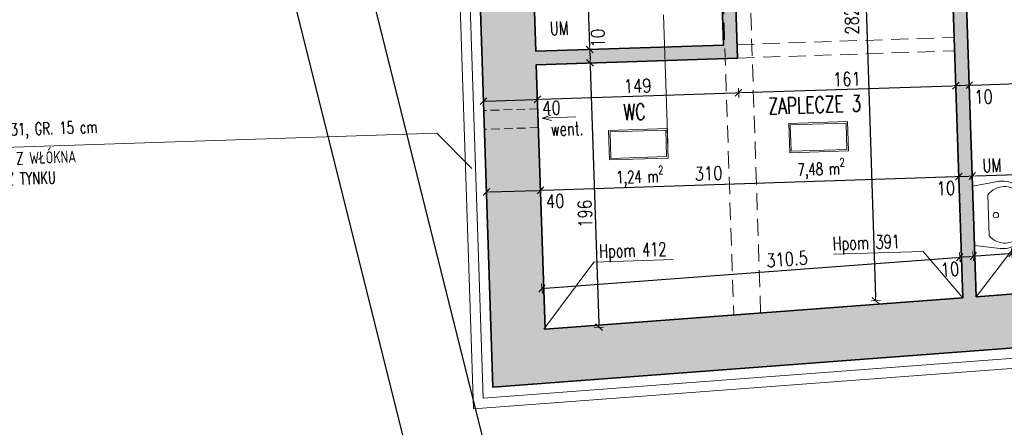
# Model space of a CAD drawing. Header units: millimetres. Extents: x 14400 to 93787, y -21104 to 39413.
# Tile 214 of 256: x 90319 to 91048, y -15545 to -15243. Entities that reach past the tile are written whole.
import ezdxf
from ezdxf.enums import TextEntityAlignment as Align

# ---------------------------------------------------------------- set-up
doc = ezdxf.new("R2010")
doc.units = ezdxf.units.MM
doc.linetypes.add('HIDDEN', pattern=[9.525, 6.35, -3.175])
for name, color, linetype, lineweight in [('!MODUS_ARMATURA', 6, 'Continuous', 9), ('!MODUS_HATCH', 4, 'Continuous', 5), ('!MODUS_HATCH_ŚCIANA', 254, 'Continuous', 9), ('__MODUS_ŚCIANY', 2, 'Continuous', 35), ('Cienka', 3, 'Continuous', 9), ('Opis', 8, 'Continuous', 13), ('Opis_pom', 9, 'Continuous', 18), ('Wentylacja', 5, 'Continuous', 13), ('Widok', 1, 'Continuous', 15), ('WYMIAROWANIE', 1, 'Continuous', 18)]:
    doc.layers.add(name, color=color, linetype=linetype, lineweight=lineweight)
doc.styles.add('ARCHETYP', font='romans.shx', dxfattribs={"height": 15})
doc.styles.add('ARIAL', font='tahoma.ttf')
doc.styles.add('TXT', font='simplex.shx', dxfattribs={"width": 0.8})
doc.linetypes.add('ZIGZAG', pattern='A,0.00254,-5.08,[131,ltypeshp.shx,S=5.08,R=0,X=-5.08,Y=0],-10.16,[131,ltypeshp.shx,S=5.08,R=180,X=5.08,Y=0],-5.08', length=20.32254)
doc.dimstyles.new('DIM50', dxfattribs={"dimscale": 5, "dimtxt": 2, "dimasz": 0.5, "dimexe": 0, "dimexo": 0, "dimgap": 0.5, "dimtad": 1, "dimdec": 4, "dimrnd": 0.5, "dimdsep": 46, "dimtxsty": 'TXT', "dimblk1": 'TICK1', "dimblk2": 'TICK1', "dimsah": 1, "dimcen": 0, "dimse1": 1, "dimse2": 1, "dimclrd": 1, "dimclre": 7, "dimclrt": 9, "dimadec": 0, "dimazin": 0, "dimtfac": 1, "dimtdec": 4, "dimtmove": 2, "dimatfit": 3, "dimldrblk": 'TICK1', "dimfxl": 1, "dimtolj": 1, "dimarcsym": 0})

# ---------------------------------------------------------------- blocks, each defined once
blk = doc.blocks.new('A$C578D6593')
for p, q in [((-26.36, 0), (-29.16, 18.76)), ((17.64, 0), (20.43, 18.76)), ((-19.63, 11), (10.9, 11)), ((-26.36, 0), (17.64, 0))]:
    blk.add_line(p, q)
blk.add_circle((-4.36, 16.5), 2)
for centre, radius, start, end in [((-7.68, 20), 22.03, 130.69553, 154.2825), ((-5.67, 17.67), 25.11, 109.6071, 130.69553), ((-5.67, 19.17), 21.11, 109.6071, 130.69553), ((-4.36, 14), 29, 90, 109.6071), ((-4.36, 15.5), 25, 90, 109.6071), ((-4.36, 14), 29, 70.3929, 90), ((-4.36, 15.5), 25, 70.3929, 90), ((-3.06, 19.17), 21.11, 49.30447, 70.3929), ((-3.06, 17.67), 25.11, 49.30447, 70.3929), ((-1.05, 20), 22.03, 25.7175, 49.30447), ((-10.79, 21.5), 18.58, 154.2825, 180), ((-10.79, 23), 14.58, 154.2825, 180), ((-7.68, 21.5), 18.03, 130.69553, 154.2825), ((-1.05, 21.5), 18.03, 25.7175, 49.30447), ((2.06, 23), 14.58, 0, 25.7175), ((2.06, 21.5), 18.58, 0, 25.7175), ((-10.79, 23), 14.58, 180, 205.7175), ((2.06, 23), 14.58, 334.2825, 0), ((-10.79, 21.5), 18.58, 180, 188.47944), ((-7.68, 24.5), 18.03, 205.7175, 228.4823), ((-1.05, 24.5), 18.03, 311.5177, 334.2825), ((2.06, 21.5), 18.58, 351.52056, 0)]:
    blk.add_arc(centre, radius, start, end)
blk = doc.blocks.new('TICK1')
at = {"color": 2}
blk.add_line((-1, -1), (1, 1), dxfattribs=at)
at = {"color": 0}
for p, q in [((0, 0), (-1, 0)), ((0, -1.4), (0, 1.4))]:
    blk.add_line(p, q, dxfattribs=at)
blk = doc.blocks.new('*D419')
at = {"layer": 'DEFPOINTS', "color": 0, "transparency": 16777216}
for p in [(28762.47, 756.34), (28762.47, 667.34), (28802.36, 667.34)]:
    blk.add_point(p, dxfattribs=at)
at = {"layer": 'WYMIAROWANIE', "color": 1, "lineweight": -2, "transparency": 16777216}
blk.add_line((28802.36, 753.84), (28802.36, 669.84), dxfattribs=at)
at = {"layer": 'WYMIAROWANIE', "color": 1, "linetype": 'ByBlock', "lineweight": -2, "transparency": 16777216, "xscale": 2.5, "yscale": 2.5, "zscale": 2.5}
for p, rotation in [((28802.36, 756.34), 90), ((28802.36, 667.34), 270)]:
    blk.add_blockref('TICK1', p, dxfattribs=dict(at, rotation=rotation))
at = {"layer": 'WYMIAROWANIE', "color": 9, "transparency": 16777216, "insert": (28794.86, 711.84), "char_height": 10, "attachment_point": 5, "rotation": 90, "style": 'TXT'}
blk.add_mtext('\\A1;89', dxfattribs=at)
blk = doc.blocks.new('*D418')
at = {"layer": 'DEFPOINTS', "color": 0, "transparency": 16777216}
for p in [(28762.47, 667.34), (28762.47, 657.34), (28802.36, 657.34)]:
    blk.add_point(p, dxfattribs=at)
at = {"layer": 'WYMIAROWANIE', "color": 1, "lineweight": -2, "transparency": 16777216}
blk.add_line((28802.36, 664.84), (28802.36, 659.84), dxfattribs=at)
at = {"layer": 'WYMIAROWANIE', "color": 1, "linetype": 'ByBlock', "lineweight": -2, "transparency": 16777216, "xscale": 2.5, "yscale": 2.5, "zscale": 2.5}
for p, rotation in [((28802.36, 667.34), 90), ((28802.36, 657.34), 270)]:
    blk.add_blockref('TICK1', p, dxfattribs=dict(at, rotation=rotation))
at = {"layer": 'WYMIAROWANIE', "color": 9, "transparency": 16777216, "insert": (28808.72, 675.52), "char_height": 10, "attachment_point": 5, "rotation": 90, "style": 'TXT'}
blk.add_mtext('\\A1;10', dxfattribs=at)
blk = doc.blocks.new('*D417')
at = {"layer": 'DEFPOINTS', "color": 0, "transparency": 16777216}
for p in [(28762.47, 657.34), (28761.63, 461.45), (28802.36, 461.45)]:
    blk.add_point(p, dxfattribs=at)
at = {"layer": 'WYMIAROWANIE', "color": 1, "lineweight": -2, "transparency": 16777216}
blk.add_line((28802.36, 654.84), (28802.36, 463.95), dxfattribs=at)
at = {"layer": 'WYMIAROWANIE', "color": 1, "linetype": 'ByBlock', "lineweight": -2, "transparency": 16777216, "xscale": 2.5, "yscale": 2.5, "zscale": 2.5}
for p, rotation in [((28802.36, 657.34), 90), ((28802.36, 461.45), 270)]:
    blk.add_blockref('TICK1', p, dxfattribs=dict(at, rotation=rotation))
at = {"layer": 'WYMIAROWANIE', "color": 9, "transparency": 16777216, "insert": (28794.86, 545.73), "char_height": 10, "attachment_point": 5, "rotation": 90, "style": 'TXT'}
blk.add_mtext('\\A1;196', dxfattribs=at)
blk = doc.blocks.new('*D412')
at = {"layer": 'DEFPOINTS', "color": 0, "transparency": 16777216}
for p in [(29007.95, 756.36), (29007.95, 474.37), (29072.47, 474.37)]:
    blk.add_point(p, dxfattribs=at)
at = {"layer": 'WYMIAROWANIE', "color": 1, "lineweight": -2, "transparency": 16777216}
blk.add_line((29007.95, 753.86), (29007.95, 476.87), dxfattribs=at)
at = {"layer": 'WYMIAROWANIE', "color": 1, "linetype": 'ByBlock', "lineweight": -2, "transparency": 16777216, "xscale": 2.5, "yscale": 2.5, "zscale": 2.5}
for p, rotation in [((29007.95, 756.36), 90), ((29007.95, 474.37), 270)]:
    blk.add_blockref('TICK1', p, dxfattribs=dict(at, rotation=rotation))
at = {"layer": 'WYMIAROWANIE', "color": 9, "transparency": 16777216, "insert": (28997.07, 682.1), "char_height": 10, "attachment_point": 5, "rotation": 90, "style": 'TXT'}
blk.add_mtext('\\A1;282', dxfattribs=at)
blk = doc.blocks.new('*D441')
at = {"layer": 'DEFPOINTS', "color": 0, "transparency": 16777216}
for p in [(29071.21, 504.49), (29072.47, 474.37), (28762.47, 461.34)]:
    blk.add_point(p, dxfattribs=at)
at = {"layer": 'WYMIAROWANIE', "color": 1, "lineweight": -2, "transparency": 16777216}
blk.add_line((28763.7, 491.57), (29068.71, 504.38), dxfattribs=at)
at = {"layer": 'WYMIAROWANIE', "color": 1, "linetype": 'ByBlock', "lineweight": -2, "transparency": 16777216, "xscale": 2.5, "yscale": 2.5, "zscale": 2.5}
for p, rotation in [((29071.21, 504.49), 2.405970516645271), ((28761.21, 491.46), 182.4059705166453)]:
    blk.add_blockref('TICK1', p, dxfattribs=dict(at, rotation=rotation))
at = {"layer": 'WYMIAROWANIE', "color": 9, "transparency": 16777216, "insert": (28943.31, 507.3), "char_height": 10, "attachment_point": 5, "rotation": 2.40597, "style": 'TXT'}
blk.add_mtext('\\A1;310.5', dxfattribs=at)
blk = doc.blocks.new('*D435')
at = {"layer": 'DEFPOINTS', "color": 0, "transparency": 16777216}
for p in [(29081.21, 504.91), (29072.47, 474.37), (29082.47, 474.79)]:
    blk.add_point(p, dxfattribs=at)
at = {"layer": 'WYMIAROWANIE', "color": 1, "lineweight": -2, "transparency": 16777216}
blk.add_line((29073.7, 504.59), (29078.71, 504.8), dxfattribs=at)
at = {"layer": 'WYMIAROWANIE', "color": 1, "linetype": 'ByBlock', "lineweight": -2, "transparency": 16777216, "xscale": 2.5, "yscale": 2.5, "zscale": 2.5}
for p, rotation in [((29071.21, 504.49), 182.4059705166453), ((29081.21, 504.91), 2.405970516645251)]:
    blk.add_blockref('TICK1', p, dxfattribs=dict(at, rotation=rotation))
at = {"layer": 'WYMIAROWANIE', "color": 9, "transparency": 16777216, "insert": (29063.67, 495.74), "char_height": 10, "attachment_point": 5, "rotation": 2.40597, "style": 'TXT'}
blk.add_mtext('\\A1;10', dxfattribs=at)
blk = doc.blocks.new('*D430')
at = {"layer": 'DEFPOINTS', "color": 0, "transparency": 16777216}
for p in [(29109.82, 506.11), (29082.47, 474.79), (29111.09, 475.99)]:
    blk.add_point(p, dxfattribs=at)
at = {"layer": 'WYMIAROWANIE', "color": 1, "lineweight": -2, "transparency": 16777216}
blk.add_line((29083.7, 505.01), (29107.32, 506.01), dxfattribs=at)
at = {"layer": 'WYMIAROWANIE', "color": 1, "linetype": 'ByBlock', "lineweight": -2, "transparency": 16777216, "xscale": 2.5, "yscale": 2.5, "zscale": 2.5}
for p, rotation in [((29081.21, 504.91), 182.4059705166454), ((29109.82, 506.11), 2.405970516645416)]:
    blk.add_blockref('TICK1', p, dxfattribs=dict(at, rotation=rotation))
at = {"layer": 'WYMIAROWANIE', "color": 9, "transparency": 16777216, "insert": (29127.92, 497.63), "char_height": 10, "attachment_point": 5, "rotation": 2.40597, "style": 'TXT'}
blk.add_mtext('\\A1;28.5', dxfattribs=at)
blk = doc.blocks.new('*D411')
at = {"layer": 'DEFPOINTS', "color": 0, "transparency": 16777216}
for p in [(28722.47, 564.28), (28762.47, 564.28), (28762.47, 564.28)]:
    blk.add_point(p, dxfattribs=at)
at = {"layer": 'WYMIAROWANIE', "color": 1, "lineweight": -2, "transparency": 16777216}
blk.add_line((28724.97, 564.28), (28759.97, 564.28), dxfattribs=at)
at = {"layer": 'WYMIAROWANIE', "color": 1, "linetype": 'ByBlock', "lineweight": -2, "transparency": 16777216, "xscale": 2.5, "yscale": 2.5, "zscale": 2.5, "rotation": 180}
blk.add_blockref('TICK1', (28722.47, 564.28), dxfattribs=at)
at = {"layer": 'WYMIAROWANIE', "color": 1, "linetype": 'ByBlock', "lineweight": -2, "transparency": 16777216, "xscale": 2.5, "yscale": 2.5, "zscale": 2.5}
blk.add_blockref('TICK1', (28762.47, 564.28), dxfattribs=at)
at = {"layer": 'WYMIAROWANIE', "color": 9, "transparency": 16777216, "insert": (28773.09, 555.91), "char_height": 10, "attachment_point": 5, "style": 'TXT'}
blk.add_mtext('\\A1;40', dxfattribs=at)
blk = doc.blocks.new('*D433')
at = {"layer": 'DEFPOINTS', "color": 0, "transparency": 16777216}
for p in [(28762.47, 564.28), (29072.47, 564.28), (29072.47, 564.28)]:
    blk.add_point(p, dxfattribs=at)
at = {"layer": 'WYMIAROWANIE', "color": 1, "lineweight": -2, "transparency": 16777216}
blk.add_line((28764.97, 564.28), (29069.97, 564.28), dxfattribs=at)
at = {"layer": 'WYMIAROWANIE', "color": 1, "linetype": 'ByBlock', "lineweight": -2, "transparency": 16777216, "xscale": 2.5, "yscale": 2.5, "zscale": 2.5, "rotation": 180}
blk.add_blockref('TICK1', (28762.47, 564.28), dxfattribs=at)
at = {"layer": 'WYMIAROWANIE', "color": 1, "linetype": 'ByBlock', "lineweight": -2, "transparency": 16777216, "xscale": 2.5, "yscale": 2.5, "zscale": 2.5}
blk.add_blockref('TICK1', (29072.47, 564.28), dxfattribs=at)
at = {"layer": 'WYMIAROWANIE', "color": 9, "transparency": 16777216, "insert": (28887.31, 572.65), "char_height": 10, "attachment_point": 5, "style": 'TXT'}
blk.add_mtext('\\A1;310', dxfattribs=at)
blk = doc.blocks.new('*D482')
at = {"layer": 'DEFPOINTS', "color": 0, "transparency": 16777216}
for p in [(29072.47, 564.28), (29082.47, 564.28), (29082.47, 564.28)]:
    blk.add_point(p, dxfattribs=at)
at = {"layer": 'WYMIAROWANIE', "color": 1, "lineweight": -2, "transparency": 16777216}
blk.add_line((29074.97, 564.28), (29079.97, 564.28), dxfattribs=at)
at = {"layer": 'WYMIAROWANIE', "color": 1, "linetype": 'ByBlock', "lineweight": -2, "transparency": 16777216, "xscale": 2.5, "yscale": 2.5, "zscale": 2.5, "rotation": 180}
blk.add_blockref('TICK1', (29072.47, 564.28), dxfattribs=at)
at = {"layer": 'WYMIAROWANIE', "color": 1, "linetype": 'ByBlock', "lineweight": -2, "transparency": 16777216, "xscale": 2.5, "yscale": 2.5, "zscale": 2.5}
blk.add_blockref('TICK1', (29082.47, 564.28), dxfattribs=at)
at = {"layer": 'WYMIAROWANIE', "color": 9, "transparency": 16777216, "insert": (29062.63, 555.91), "char_height": 10, "attachment_point": 5, "style": 'TXT'}
blk.add_mtext('\\A1;10', dxfattribs=at)
blk = doc.blocks.new('*D483')
at = {"layer": 'DEFPOINTS', "color": 0, "transparency": 16777216}
for p in [(29082.47, 564.28), (29419.47, 564.28), (29419.47, 563.95)]:
    blk.add_point(p, dxfattribs=at)
at = {"layer": 'WYMIAROWANIE', "color": 1, "lineweight": -2, "transparency": 16777216}
blk.add_line((29084.97, 564.28), (29416.97, 564.28), dxfattribs=at)
at = {"layer": 'WYMIAROWANIE', "color": 1, "linetype": 'ByBlock', "lineweight": -2, "transparency": 16777216, "xscale": 2.5, "yscale": 2.5, "zscale": 2.5, "rotation": 180}
blk.add_blockref('TICK1', (29082.47, 564.28), dxfattribs=at)
at = {"layer": 'WYMIAROWANIE', "color": 1, "linetype": 'ByBlock', "lineweight": -2, "transparency": 16777216, "xscale": 2.5, "yscale": 2.5, "zscale": 2.5}
blk.add_blockref('TICK1', (29419.47, 564.28), dxfattribs=at)
at = {"layer": 'WYMIAROWANIE', "color": 9, "transparency": 16777216, "insert": (29250.97, 571.78), "char_height": 10, "attachment_point": 5, "style": 'TXT'}
blk.add_mtext('\\A1;337', dxfattribs=at)
blk = doc.blocks.new('*D485')
at = {"layer": 'DEFPOINTS', "color": 0, "transparency": 16777216}
for p in [(28762.47, 657.34), (28911.47, 657.34), (28911.47, 631.63)]:
    blk.add_point(p, dxfattribs=at)
at = {"layer": 'WYMIAROWANIE', "color": 1, "lineweight": -2, "transparency": 16777216}
blk.add_line((28764.97, 631.63), (28908.97, 631.63), dxfattribs=at)
at = {"layer": 'WYMIAROWANIE', "color": 1, "linetype": 'ByBlock', "lineweight": -2, "transparency": 16777216, "xscale": 2.5, "yscale": 2.5, "zscale": 2.5, "rotation": 180}
blk.add_blockref('TICK1', (28762.47, 631.63), dxfattribs=at)
at = {"layer": 'WYMIAROWANIE', "color": 1, "linetype": 'ByBlock', "lineweight": -2, "transparency": 16777216, "xscale": 2.5, "yscale": 2.5, "zscale": 2.5}
blk.add_blockref('TICK1', (28911.47, 631.63), dxfattribs=at)
at = {"layer": 'WYMIAROWANIE', "color": 9, "transparency": 16777216, "insert": (28836.97, 639.13), "char_height": 10, "attachment_point": 5, "style": 'TXT'}
blk.add_mtext('\\A1;149', dxfattribs=at)
blk = doc.blocks.new('*D505')
at = {"layer": 'DEFPOINTS', "color": 0, "transparency": 16777216}
for p in [(28911.47, 657.34), (29072.47, 657.34), (29072.47, 631.63)]:
    blk.add_point(p, dxfattribs=at)
at = {"layer": 'WYMIAROWANIE', "color": 1, "lineweight": -2, "transparency": 16777216}
blk.add_line((28913.97, 631.63), (29069.97, 631.63), dxfattribs=at)
at = {"layer": 'WYMIAROWANIE', "color": 1, "linetype": 'ByBlock', "lineweight": -2, "transparency": 16777216, "xscale": 2.5, "yscale": 2.5, "zscale": 2.5, "rotation": 180}
blk.add_blockref('TICK1', (28911.47, 631.63), dxfattribs=at)
at = {"layer": 'WYMIAROWANIE', "color": 1, "linetype": 'ByBlock', "lineweight": -2, "transparency": 16777216, "xscale": 2.5, "yscale": 2.5, "zscale": 2.5}
blk.add_blockref('TICK1', (29072.47, 631.63), dxfattribs=at)
at = {"layer": 'WYMIAROWANIE', "color": 9, "transparency": 16777216, "insert": (28991.97, 639.13), "char_height": 10, "attachment_point": 5, "style": 'TXT'}
blk.add_mtext('\\A1;161', dxfattribs=at)
blk = doc.blocks.new('*D497')
at = {"layer": 'DEFPOINTS', "color": 0, "transparency": 16777216}
for p in [(29072.47, 657.34), (29082.47, 631.63), (29082.47, 631.63)]:
    blk.add_point(p, dxfattribs=at)
at = {"layer": 'WYMIAROWANIE', "color": 1, "lineweight": -2, "transparency": 16777216}
blk.add_line((29074.97, 631.63), (29079.97, 631.63), dxfattribs=at)
at = {"layer": 'WYMIAROWANIE', "color": 1, "linetype": 'ByBlock', "lineweight": -2, "transparency": 16777216, "xscale": 2.5, "yscale": 2.5, "zscale": 2.5, "rotation": 180}
blk.add_blockref('TICK1', (29072.47, 631.63), dxfattribs=at)
at = {"layer": 'WYMIAROWANIE', "color": 1, "linetype": 'ByBlock', "lineweight": -2, "transparency": 16777216, "xscale": 2.5, "yscale": 2.5, "zscale": 2.5}
blk.add_blockref('TICK1', (29082.47, 631.63), dxfattribs=at)
at = {"layer": 'WYMIAROWANIE', "color": 9, "transparency": 16777216, "insert": (29092.71, 622.7), "char_height": 10, "attachment_point": 5, "style": 'TXT'}
blk.add_mtext('\\A1;10', dxfattribs=at)
blk = doc.blocks.new('*D508')
at = {"layer": 'DEFPOINTS', "color": 0, "transparency": 16777216}
for p in [(29082.47, 631.63), (29419.47, 631.63), (29419.47, 631.63)]:
    blk.add_point(p, dxfattribs=at)
at = {"layer": 'WYMIAROWANIE', "color": 1, "lineweight": -2, "transparency": 16777216}
blk.add_line((29084.97, 631.63), (29416.97, 631.63), dxfattribs=at)
at = {"layer": 'WYMIAROWANIE', "color": 1, "linetype": 'ByBlock', "lineweight": -2, "transparency": 16777216, "xscale": 2.5, "yscale": 2.5, "zscale": 2.5, "rotation": 180}
blk.add_blockref('TICK1', (29082.47, 631.63), dxfattribs=at)
at = {"layer": 'WYMIAROWANIE', "color": 1, "linetype": 'ByBlock', "lineweight": -2, "transparency": 16777216, "xscale": 2.5, "yscale": 2.5, "zscale": 2.5}
blk.add_blockref('TICK1', (29419.47, 631.63), dxfattribs=at)
at = {"layer": 'WYMIAROWANIE', "color": 9, "transparency": 16777216, "insert": (29250.97, 639.13), "char_height": 10, "attachment_point": 5, "style": 'TXT'}
blk.add_mtext('\\A1;337', dxfattribs=at)
blk = doc.blocks.new('*D496')
at = {"layer": 'DEFPOINTS', "color": 0, "transparency": 16777216}
for p in [(28722.47, 631.63), (28762.47, 631.63), (28762.47, 631.63)]:
    blk.add_point(p, dxfattribs=at)
at = {"layer": 'WYMIAROWANIE', "color": 1, "lineweight": -2, "transparency": 16777216}
blk.add_line((28724.97, 631.63), (28759.97, 631.63), dxfattribs=at)
at = {"layer": 'WYMIAROWANIE', "color": 1, "linetype": 'ByBlock', "lineweight": -2, "transparency": 16777216, "xscale": 2.5, "yscale": 2.5, "zscale": 2.5, "rotation": 180}
blk.add_blockref('TICK1', (28722.47, 631.63), dxfattribs=at)
at = {"layer": 'WYMIAROWANIE', "color": 1, "linetype": 'ByBlock', "lineweight": -2, "transparency": 16777216, "xscale": 2.5, "yscale": 2.5, "zscale": 2.5}
blk.add_blockref('TICK1', (28762.47, 631.63), dxfattribs=at)
at = {"layer": 'WYMIAROWANIE', "color": 9, "transparency": 16777216, "insert": (28772.6, 624.94), "char_height": 10, "attachment_point": 5, "style": 'TXT'}
blk.add_mtext('\\A1;40', dxfattribs=at)
blk = doc.blocks.new('JUHJHH')
at = {"layer": '!MODUS_HATCH_ŚCIANA', "ltscale": 2}
h = blk.add_hatch(color=256, dxfattribs=at)
h.dxf.hatch_style = 1
h.paths.add_polyline_path([(28746.4719, 774.36976), (28762.4719, 774.36976), (28762.4719, 766.36976), (28772.4719, 766.36976), (28772.4719, 756.34455), (28762.4719, 756.34455), (28762.4719, 667.34455), (28901.4719, 667.34455), (28901.4719, 756.34455), (28852.4719, 756.34455), (28852.4719, 766.36976), (28927.4719, 766.36976), (28927.4719, 756.34455), (28911.4719, 756.34455), (28911.4719, 657.34455), (28762.4719, 657.34455), (28762.4719, 461.34455), (29072.4719, 474.36976), (29072.4719, 756.34455), (29007.4719, 756.34455), (29007.4719, 766.36976), (29072.4719, 766.36976), (29072.4719, 774.36976), (29082.4719, 774.36976), (29082.4719, 474.78992), (29111.08642, 475.99221), (29112.76013, 436.15777), (28722.4719, 419.62858), (28722.4719, 774.36976)])
h.paths.add_polyline_path([(28722.4719, 864.36976), (28722.4719, 908.36976), (29092.21605, 908.36976), (29092.21605, 864.36976), (29072.4719, 864.36976), (28762.4719, 864.36976), (28746.4719, 864.36976)])
at = {"layer": '!MODUS_HATCH', "linetype": 'ZIGZAG'}
blk.add_lwpolyline([(29116.07193, 428.79042), (28714.9719, 411.80421), (28714.9719, 777.36976)], dxfattribs=at)
at = {"layer": '__MODUS_ŚCIANY', "ltscale": 2}
blk.add_lwpolyline([(28722.4719, 774.36976), (28722.4719, 419.62858), (29112.76013, 436.15777)], dxfattribs=at)
at = {"layer": '__MODUS_ŚCIANY'}
for points in [[(29111.07312, 475.99166), (29082.4719, 474.78992), (29082.4719, 774.36976)], [(28927.4719, 756.34455), (28911.4719, 756.34455), (28911.4719, 657.34455), (28762.4719, 657.34455), (28762.4719, 461.34455), (29072.4719, 474.36976), (29072.4719, 756.34455)], [(28852.4719, 756.34455), (28901.4719, 756.34455), (28901.4719, 667.34455), (28762.4719, 667.34455), (28762.4719, 756.34455), (28772.4719, 756.34455)]]:
    blk.add_lwpolyline(points, dxfattribs=at)
at = {"layer": 'Cienka', "linetype": 'HIDDEN', "ltscale": 2}
for points in [[(28902.4719, 1636.36976), (28902.4719, 467.2269)], [(28922.4719, 468.06723), (28922.4719, 1636.36976)]]:
    blk.add_lwpolyline(points, dxfattribs=at)
at = {"layer": 'DEFPOINTS', "color": 2}
for p, q in [((28294.03098, 2062.19416), (28764.65175, -126.6496)), ((28352.33362, 2062.19416), (28822.95438, -126.6496))]:
    blk.add_line(p, q, dxfattribs=at)
at = {"layer": 'Opis'}
for points in [[(28142.3861, 608.97171), (28687.17299, 608.97171), (28712.2579, 581.96438)], [(28761.63488, 461.44787), (28800.31656, 509.71932), (28859.00834, 509.71932)], [(29072.4719, 474.36976), (29044.14499, 509.71932), (28977.74591, 509.71932)], [(29082.4719, 474.78992), (29111.15313, 509.9654), (29179.00834, 509.9654)]]:
    blk.add_lwpolyline(points, dxfattribs=at)
at = {"layer": 'Opis_pom', "ltscale": 0.7}
blk.add_lwpolyline([(28857.80153, 595.9753), (28857.80153, 691.1768)], dxfattribs=at)
for points in [[(28814.28153, 585.04607), (28857.80153, 585.04607), (28857.80153, 606.80607), (28814.28153, 606.80607)], [(28815.36953, 586.13407), (28856.71353, 586.13407), (28856.71353, 605.71807), (28815.36953, 605.71807)], [(28947.91619, 585.93054), (28991.43619, 585.93054), (28991.43619, 607.69054), (28947.91619, 607.69054)], [(28949.00419, 587.01854), (28990.34819, 587.01854), (28990.34819, 606.60254), (28949.00419, 606.60254)]]:
    blk.add_lwpolyline(points, close=True, dxfattribs=at)
at = {"layer": 'Wentylacja', "linetype": 'HIDDEN'}
for points in [[(28762.4719, 624.7012), (28722.4719, 624.7012)], [(28762.4719, 610.7012), (28722.4719, 610.7012)]]:
    blk.add_lwpolyline(points, dxfattribs=at)
at = {"layer": 'Wentylacja'}
for points in [[(28765.4719, 617.7012), (28772.30799, 619.64169)], [(28790.4719, 617.7012), (28765.4719, 617.7012)], [(28765.4719, 617.7012), (28772.30799, 615.76072)]]:
    blk.add_lwpolyline(points, dxfattribs=at)
at = {"layer": 'Widok'}
blk.add_lwpolyline([(29115.08647, 452.27458), (29116.38633, 421.2979), (28707.4719, 403.97987), (28707.4719, 777.36976), (28746.4719, 777.36976)], dxfattribs=at)
at = {"layer": 'Widok', "linetype": 'HIDDEN', "ltscale": 2}
for points in [[(28911.4719, 667.34455), (29072.4719, 667.34455)], [(28911.4719, 657.34455), (29072.4719, 657.34455)]]:
    blk.add_lwpolyline(points, dxfattribs=at)
at = {"layer": '!MODUS_ARMATURA', "rotation": 269.9999999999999}
blk.add_blockref('A$C578D6593', (29082.4719, 530.4263), dxfattribs=at)
at = {"layer": 'Opis', "style": 'ARCHETYP', "width": 0.7}
for s, p in [('UM', (28773.37068, 678.80204)), ('UM', (29090.33186, 566.73477)), ('Hpom 412', (28804.42835, 512.73357)), ('Hpom 391', (28977.4188, 512.73357))]:
    blk.add_text(s, height=10, dxfattribs=at).set_placement(p)
at = {"layer": 'Opis', "ltscale": 0.7, "char_height": 9, "attachment_point": 1, "style": 'TXT'}
for s, insert, width in [('\\pxql;{\\W0.7;DOCIEPLENIE ISTN. MURÓW STYROPIANEM LAMBDA=0,031, GR. 15 cm }', (28141.16431, 626.61986), 365.0747519), ('\\pxql;{\\W0.7;WYKONANIE TYNKÓW CIENKOWARSTWOWYCH NA SIATCE Z WŁÓKNA SZKLANEGO, MALOWANIE ELEWACJI, COKÓŁ WYKONAć Z TYNKU MOZAIKOWEGO W KONTRASTOWYM ODCIENIU}', (28142.3861, 605.11003), 340.1598794)]:
    blk.add_mtext(s, dxfattribs=dict(at, insert=insert, width=width))
at = {"layer": 'Opis_pom', "ltscale": 0.7, "style": 'TXT', "width": 0.7}
for s, p in [('WC', (28834.01805, 613.9991)), ('ZAPLECZE 3', (28967.65271, 614.88357))]:
    blk.add_text(s, height=12, dxfattribs=at).set_placement(p, align=Align.CENTER)
at = {"layer": 'Opis_pom', "ltscale": 0.7, "char_height": 9, "attachment_point": 1, "style": 'TXT'}
for s, insert in [('\\A1;\\pxqc;{\\W0.7;1,24 m\\H0.7x;\\S2^ ;}', (28806.41116, 579.52314)), ('\\A1;\\pxqc;{\\W0.7;7,48 m\\H0.7x;\\S2^ ;}', (28940.80988, 580.77264))]:
    blk.add_mtext_dynamic_manual_height_columns(s, width=59.9910642, gutter_width=75, heights=[0], dxfattribs=dict(at, insert=insert))
at = {"layer": 'Opis_pom', "ltscale": 0.7, "style": 'ARIAL'}
for tag, p in [('1.1', (29155.34141, 1328.81247)), ('1.2', (29440.67495, 915.12556)), ('1.7', (28864.32245, 797.38078)), ('1.3', (29507.96542, 694.00648)), ('1.4', (29272.14264, 692.64264)), ('1.6', (28836.04153, 595.92607)), ('1.5', (28969.67619, 596.81054))]:
    blk.add_attdef(tag, text='', height=11.968, dxfattribs=at).set_placement(p, align=Align.MIDDLE_CENTER)
at = {"layer": 'Wentylacja', "style": 'ARCHETYP', "width": 0.7}
blk.add_text('went.', height=10, dxfattribs=at).set_placement((28771.51411, 604.16319))
at = {"layer": 'WYMIAROWANIE'}
dim = blk.add_linear_dim(base=(28802.36265, 667.34455), p1=(28762.4719, 756.34455), p2=(28762.4719, 667.34455), angle=90, dimstyle='DIM50', dxfattribs=at)
dim.commit()
dim.dimension.update_dxf_attribs({"geometry": '*D419', "text_midpoint": (28794.86265, 711.84455)})
for base, p1, p2, angle, picture, middle, dimtype in [((29007.95444, 474.36976), (29007.95444, 756.35715), (29072.4719, 474.36976), 90, '*D412', (28997.06936, 682.10202), 160), ((28802.36265, 657.34455), (28762.4719, 667.34455), (28762.4719, 657.34455), 90, '*D418', (28808.71771, 675.51684), 160), ((28802.36265, 461.44787), (28762.4719, 657.34455), (28761.63488, 461.44787), 90, '*D417', (28794.86265, 545.72682), 160), ((29071.20643, 504.48804), (28762.4719, 461.34455), (29072.4719, 474.36976), 2.40597052, '*D441', (28943.30544, 507.30229), 161), ((29081.20643, 504.90821), (29072.4719, 474.36976), (29082.4719, 474.78992), 182.40597052, '*D435', (29063.67047, 495.74042), 160), ((29109.82094, 506.1105), (29082.4719, 474.78992), (29111.08642, 475.99221), 182.40597052, '*D430', (29127.91958, 497.62511), 160)]:
    dim = blk.add_linear_dim(base=base, p1=p1, p2=p2, angle=angle, dimstyle='DIM50', dxfattribs=at)
    dim.commit()
    dim.dimension.update_dxf_attribs({"geometry": picture, "text_midpoint": middle, "dimtype": dimtype})
for base, p1, p2, picture, middle in [((28911.4719, 631.62947), (28762.4719, 657.34455), (28911.4719, 657.34455), '*D485', (28836.9719, 639.12947)), ((29072.4719, 631.62947), (28911.4719, 657.34455), (29072.4719, 657.34455), '*D505', (28991.9719, 639.12947)), ((29419.4719, 631.62947), (29082.4719, 631.62947), (29419.4719, 631.62947), '*D508', (29250.9719, 639.12947)), ((29419.4719, 564.28115), (29082.4719, 564.28115), (29419.4719, 563.94959), '*D483', (29250.9719, 571.78115))]:
    dim = blk.add_linear_dim(base=base, p1=p1, p2=p2, dimstyle='DIM50', dxfattribs=at)
    dim.commit()
    dim.dimension.update_dxf_attribs({"geometry": picture, "text_midpoint": middle})
for base, p1, p2, picture, middle in [((29082.4719, 631.62947), (29072.4719, 657.34455), (29082.4719, 631.62947), '*D497', (29092.70729, 622.69611)), ((28762.4719, 631.62947), (28722.4719, 631.62947), (28762.4719, 631.62947), '*D496', (28772.60346, 624.9433)), ((29072.4719, 564.28115), (28762.4719, 564.28115), (29072.4719, 564.28115), '*D433', (28887.30741, 572.65387)), ((28762.4719, 564.28115), (28722.4719, 564.28115), (28762.4719, 564.28115), '*D411', (28773.09405, 555.911)), ((29082.4719, 564.28115), (29072.4719, 564.28115), (29082.4719, 564.28115), '*D482', (29062.62705, 555.90927))]:
    dim = blk.add_linear_dim(base=base, p1=p1, p2=p2, dimstyle='DIM50', dxfattribs=at)
    dim.commit()
    dim.dimension.update_dxf_attribs({"geometry": picture, "text_midpoint": middle, "dimtype": 160})

msp = doc.modelspace()

# ---------------------------------------------------------------- block references
at = {"layer": 'DEFPOINTS', "color": 2, "rotation": 1.885153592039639}
msp.add_blockref('JUHJHH', (61976.5022, -16879.91221), dxfattribs=at)

doc.saveas('drawing.dxf')
